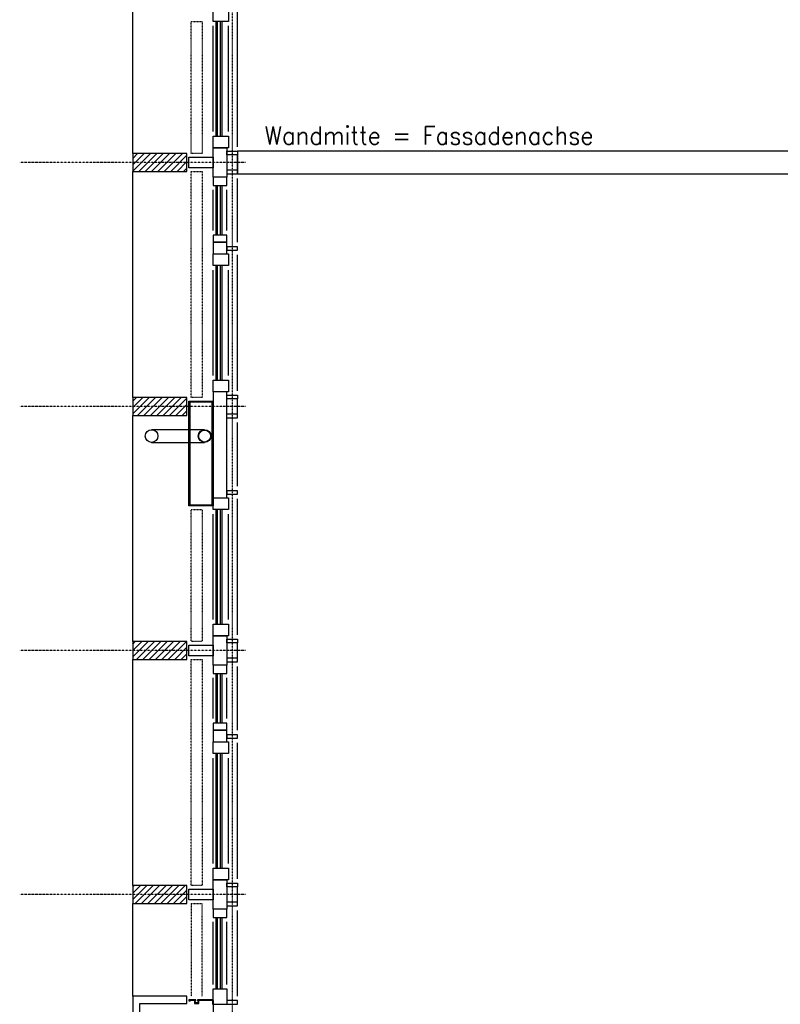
# Model space of a CAD drawing. Header units: millimetres. Extents: x -4577 to 1032787, y -66234 to 201209.
# Tile 28 of 256: x 10974 to 15185, y -45321 to -39874. Entities that reach past the tile are written whole.
import ezdxf
from ezdxf.enums import TextEntityAlignment as Align

# ---------------------------------------------------------------- set-up
doc = ezdxf.new("R2010")
doc.units = ezdxf.units.MM
for name, pattern in [('510_5_2OG_ELT_1004$0$11-07-22_DS_2OG$0$AUSGEZOGEN', [0]), ('510_5_2OG_ELT_1004$0$11-07-22_DS_2OG$0$GETRENNT2_S6', [0.525, 0.15, -0.075, 0.15, -0.075, 0, -0.075]), ('510_5_2OG_ELT_1004$0$11-07-22_DS_2OG$0$PUNKT2_S9', [0.075, 0, -0.075])]:
    doc.linetypes.add(name, pattern=pattern)
for name, color, linetype in [('510_5_2OG_ELT_1004$0$11-07-22_DS_2OG$0$Fassade', 8, '510_5_2OG_ELT_1004$0$11-07-22_DS_2OG$0$AUSGEZOGEN'), ('510_5_2OG_ELT_1004$0$11-07-22_DS_2OG$0$Mieterausbau', 8, '510_5_2OG_ELT_1004$0$11-07-22_DS_2OG$0$AUSGEZOGEN'), ('510_5_2OG_ELT_1004$0$11-07-22_DS_2OG$0$Schraffur', 8, '510_5_2OG_ELT_1004$0$11-07-22_DS_2OG$0$AUSGEZOGEN'), ('510_5_2OG_ELT_1004$0$11-07-22_DS_2OG$0$Tragende_Bauteile', 8, '510_5_2OG_ELT_1004$0$11-07-22_DS_2OG$0$AUSGEZOGEN')]:
    doc.layers.add(name, color=color, linetype=linetype)
doc.styles.add('510_5_2OG_ELT_1004$0$Standard', font='simplex.shx')
pattern_1 = [(45, (1895.797, -66891.69), (-35.35534, 35.35534), []), (45, (1878.12, -66874.014), (-35.35534, 35.35534), [])]

# ---------------------------------------------------------------- blocks, each defined once
blk = doc.blocks.new('510_5_2OG_ELT_1004')
at = {"layer": '510_5_2OG_ELT_1004$0$11-07-22_DS_2OG$0$Schraffur', "linetype": 'Continuous'}
h = blk.add_hatch(dxfattribs=at)
h.set_pattern_fill('SCHRAFFUR_30', color=256, scale=1000, style=0, pattern_type=2)
h.set_pattern_definition(pattern_1)
h.paths.add_polyline_path([(11600, -40714), (11900, -40714), (11900, -40614), (11600, -40614)], flags=0)
h = blk.add_hatch(dxfattribs=at)
h.set_pattern_fill('SCHRAFFUR_30', color=256, scale=1000, style=0, pattern_type=2)
h.set_pattern_definition(pattern_1)
h.paths.add_polyline_path([(11600, -42064), (11900, -42064), (11900, -41964), (11600, -41964)], flags=0)
h = blk.add_hatch(dxfattribs=at)
h.set_pattern_fill('SCHRAFFUR_30', color=256, scale=1000, style=0, pattern_type=2)
h.set_pattern_definition(pattern_1)
h.paths.add_polyline_path([(11600, -43414), (11900, -43414), (11900, -43314), (11600, -43314)], flags=0)
h = blk.add_hatch(dxfattribs=at)
h.set_pattern_fill('SCHRAFFUR_30', color=256, scale=1000, style=0, pattern_type=2)
h.set_pattern_definition(pattern_1)
h.paths.add_polyline_path([(11600, -44764), (11900, -44764), (11900, -44664), (11600, -44664)], flags=0)
at = {"layer": '510_5_2OG_ELT_1004$0$11-07-22_DS_2OG$0$Fassade', "linetype": '510_5_2OG_ELT_1004$0$11-07-22_DS_2OG$0$AUSGEZOGEN'}
for p, q in [((11600, -40614), (11600, -39364)), ((12045, -39883.7), (12045, -39818.7)), ((12130, -39818.7), (12130, -39883.7)), ((12180, -40576.8), (12180, -39824.7)), ((12130, -39883.7), (12045, -39883.7)), ((12045, -40492.5), (12045, -39908.7)), ((12061, -40517.5), (12061, -39883.7)), ((12069, -40517.5), (12069, -39883.7)), ((12085, -40517.5), (12085, -39883.7)), ((12095, -40517.5), (12095, -39883.7)), ((12130, -40492.5), (12130, -39908.7)), ((12045, -40582.5), (12045, -40517.5)), ((12045, -40517.5), (12130, -40517.5)), ((12130, -40517.5), (12130, -40582.5)), ((12130, -40582.5), (12045, -40582.5)), ((12045, -40582.5), (12120, -40582.5)), ((12045, -40745.5), (12045, -40582.5)), ((12120, -40582.5), (12120, -40745.5)), ((11900, -40614), (11600, -40614)), ((11600, -40614), (11600, -40714)), ((11900, -40714), (11900, -40614)), ((11910.5, -40694.2), (11910.5, -40634.2)), ((11910.5, -40634.2), (12045, -40634.2)), ((12045, -40634.2), (12045, -40694.2)), ((12120, -40621.5), (12120, -40601.5)), ((12120, -40601.5), (12180, -40601.5)), ((12180, -40621.5), (12120, -40621.5)), ((12180, -40601.5), (12180, -40621.5)), ((12180, -40706.5), (12180, -40621.5)), ((11600, -40714), (11900, -40714)), ((11600, -41964), (11600, -40714)), ((12045, -40694.2), (11910.5, -40694.2)), ((12120, -40745.5), (12045, -40745.5)), ((12045, -40745.5), (12045, -40791)), ((12120, -40745.5), (12045, -40745.5)), ((12180, -40706.5), (12120, -40706.5)), ((12120, -40706.5), (12120, -40726.5)), ((12120, -40726.5), (12180, -40726.5)), ((12120, -40791), (12120, -40745.5)), ((12180, -40726.5), (12180, -40706.5)), ((12045, -40791), (12120, -40791)), ((12061, -41065.3), (12061, -40791)), ((12069, -41065.3), (12069, -40791)), ((12085, -41065.3), (12085, -40791)), ((12095, -41065.3), (12095, -40791)), ((12180.1, -41105.2), (12180.1, -40751.8)), ((12045, -41040.3), (12045, -40816)), ((12120, -41040.3), (12120, -40816)), ((12120, -41065.3), (12045, -41065.3)), ((12045, -41065.3), (12045, -41105.3)), ((12120, -41105.3), (12120, -41065.3)), ((12045, -41105.3), (12120, -41105.3)), ((12120, -41105.3), (12045, -41105.3)), ((12045, -41105.3), (12045, -41168.8)), ((12120, -41168.8), (12120, -41105.3)), ((12045, -41233.8), (12045, -41168.8)), ((12045, -41168.8), (12130, -41168.8)), ((12045, -41168.8), (12120, -41168.8)), ((12180, -41129.7), (12120, -41129.7)), ((12120, -41129.7), (12120, -41149.7)), ((12120, -41149.7), (12180, -41149.7)), ((12130, -41168.8), (12130, -41233.8)), ((12180, -41149.7), (12180, -41129.7)), ((12180, -41926.9), (12180, -41174.9)), ((12130, -41233.8), (12045, -41233.8)), ((12061, -41867.5), (12061, -41233.8)), ((12069, -41867.5), (12069, -41233.8)), ((12085, -41867.5), (12085, -41233.8)), ((12095, -41867.5), (12095, -41233.8)), ((12045, -41842.5), (12045, -41258.8)), ((12130, -41842.5), (12130, -41258.8)), ((12045, -41932.5), (12045, -41867.5)), ((12045, -41867.5), (12130, -41867.5)), ((12130, -41867.5), (12130, -41932.5)), ((12130, -41932.5), (12045, -41932.5)), ((12045, -41932.5), (12045, -42518.7)), ((12120, -42518.7), (12120, -41932.5)), ((11900, -41964), (11600, -41964)), ((11600, -41964), (11600, -42064)), ((11900, -42064), (11900, -41964)), ((11910.5, -41984.2), (12045, -41984.2)), ((11910.5, -42564.2), (11910.5, -41984.2)), ((12039, -41990.2), (11916.5, -41990.2)), ((11916.5, -41990.2), (11916.5, -42558.2)), ((12039, -42558.2), (12039, -41990.2)), ((12045, -41984.2), (12045, -42564.2)), ((12120, -41951.5), (12180, -41951.5)), ((12180, -41971.5), (12120, -41971.5)), ((12180, -41951.5), (12180, -41971.5)), ((12180, -42056.5), (12180, -41971.5)), ((11600, -42064), (11900, -42064)), ((11600, -43314), (11600, -42064)), ((12180, -42056.5), (12120, -42056.5)), ((12120, -42076.5), (12180, -42076.5)), ((12180, -42076.5), (12180, -42056.5)), ((12180.1, -42455.2), (12180.1, -42101.9)), ((11997.6, -42142.4), (11704.2, -42142.4)), ((11704.2, -42212.4), (11997.6, -42212.4)), ((12180, -42479.7), (12120, -42479.7)), ((12120, -42479.7), (12120, -42499.7)), ((12180, -42499.7), (12180, -42479.7)), ((12045, -42583.7), (12045, -42518.7)), ((12045, -42518.7), (12130, -42518.7)), ((12045, -42518.7), (12120, -42518.7)), ((12120, -42499.7), (12180, -42499.7)), ((12130, -42518.7), (12130, -42583.7)), ((12180, -43276.8), (12180, -42524.7)), ((12045, -42564.2), (11910.5, -42564.2)), ((11916.5, -42558.2), (12039, -42558.2)), ((12130, -42583.7), (12045, -42583.7)), ((12061, -43217.5), (12061, -42583.7)), ((12069, -43217.5), (12069, -42583.7)), ((12085, -43217.5), (12085, -42583.7)), ((12095, -43217.5), (12095, -42583.7)), ((12045, -43192.5), (12045, -42608.7)), ((12130, -43192.5), (12130, -42608.7)), ((12045, -43282.5), (12045, -43217.5)), ((12045, -43217.5), (12130, -43217.5)), ((12130, -43217.5), (12130, -43282.5)), ((12130, -43282.5), (12045, -43282.5)), ((12045, -43282.5), (12120, -43282.5)), ((12045, -43445.5), (12045, -43282.5)), ((12120, -43282.5), (12120, -43445.5)), ((12120, -43321.5), (12120, -43301.5)), ((12120, -43301.5), (12180, -43301.5)), ((12180, -43301.5), (12180, -43321.5)), ((11900, -43314), (11600, -43314)), ((11600, -43314), (11600, -43414)), ((11900, -43414), (11900, -43314)), ((11910.5, -43394.2), (11910.5, -43334.2)), ((11910.5, -43334.2), (12045, -43334.2)), ((12045, -43334.2), (12045, -43394.2)), ((12180, -43321.5), (12120, -43321.5)), ((12180, -43406.5), (12180, -43321.5)), ((11600, -43414), (11900, -43414)), ((11600, -44664), (11600, -43414)), ((12045, -43394.2), (11910.5, -43394.2)), ((12180, -43406.5), (12120, -43406.5)), ((12120, -43406.5), (12120, -43426.5)), ((12180, -43426.5), (12180, -43406.5)), ((12120, -43445.5), (12045, -43445.5)), ((12045, -43445.5), (12045, -43491)), ((12120, -43445.5), (12045, -43445.5)), ((12120, -43426.5), (12180, -43426.5)), ((12120, -43491), (12120, -43445.5)), ((12180.1, -43805.2), (12180.1, -43451.8)), ((12045, -43491), (12120, -43491)), ((12045, -43740.3), (12045, -43516)), ((12061, -43765.3), (12061, -43491)), ((12069, -43765.3), (12069, -43491)), ((12085, -43765.3), (12085, -43491)), ((12095, -43765.3), (12095, -43491)), ((12120, -43740.3), (12120, -43516)), ((12120, -43765.3), (12045, -43765.3)), ((12045, -43765.3), (12045, -43805.3)), ((12120, -43805.3), (12120, -43765.3)), ((12045, -43805.3), (12120, -43805.3)), ((12120, -43805.3), (12045, -43805.3)), ((12045, -43805.3), (12045, -43868.8)), ((12120, -43868.8), (12120, -43805.3)), ((12180, -43829.7), (12120, -43829.7)), ((12120, -43829.7), (12120, -43849.7)), ((12120, -43849.7), (12180, -43849.7)), ((12180, -43849.7), (12180, -43829.7)), ((12045, -43933.8), (12045, -43868.8)), ((12045, -43868.8), (12130, -43868.8)), ((12045, -43868.8), (12120, -43868.8)), ((12130, -43868.8), (12130, -43933.8)), ((12180, -44626.9), (12180, -43874.9)), ((12130, -43933.8), (12045, -43933.8)), ((12045, -44542.5), (12045, -43958.8)), ((12061, -44567.5), (12061, -43933.8)), ((12069, -44567.5), (12069, -43933.8)), ((12085, -44567.5), (12085, -43933.8)), ((12095, -44567.5), (12095, -43933.8)), ((12130, -44542.5), (12130, -43958.8)), ((12045, -44632.5), (12045, -44567.5)), ((12045, -44567.5), (12130, -44567.5)), ((12130, -44567.5), (12130, -44632.5)), ((11900, -44664), (11600, -44664)), ((11600, -44664), (11600, -44764)), ((11900, -44764), (11900, -44664)), ((12130, -44632.5), (12045, -44632.5)), ((12045, -44632.5), (12120, -44632.5)), ((12045, -44795.5), (12045, -44632.5)), ((12120, -44632.5), (12120, -44795.5)), ((12120, -44671.5), (12120, -44651.5)), ((12120, -44651.5), (12180, -44651.5)), ((12180, -44651.5), (12180, -44671.5)), ((11910.5, -44744.2), (11910.5, -44684.2)), ((11910.5, -44684.2), (12045, -44684.2)), ((12045, -44684.2), (12045, -44744.2)), ((12180, -44671.5), (12120, -44671.5)), ((12180, -44756.5), (12180, -44671.5)), ((11600, -44764), (11900, -44764)), ((11600, -45276.5), (11600, -44764)), ((12045, -44744.2), (11910.5, -44744.2)), ((12180, -44756.5), (12120, -44756.5)), ((12120, -44756.5), (12120, -44776.5)), ((12120, -44776.5), (12180, -44776.5)), ((12180, -44776.5), (12180, -44756.5)), ((12120, -44795.5), (12045, -44795.5)), ((12045, -44795.5), (12045, -44841)), ((12120, -44795.5), (12045, -44795.5)), ((12120, -44841), (12120, -44795.5)), ((12180.1, -45275.8), (12180.1, -44801.8)), ((12045, -44841), (12120, -44841)), ((12045, -45211), (12045, -44866)), ((12061, -45236), (12061, -44841)), ((12069, -45236), (12069, -44841)), ((12085, -45236), (12085, -44841)), ((12095, -45236), (12095, -44841)), ((12120, -45211), (12120, -44866)), ((12045, -45236), (12120, -45236)), ((12045, -45300.5), (12045, -45236)), ((12120, -45236), (12120, -45320.2)), ((12045.1, -45300.5), (12045, -45300.5)), ((12045.1, -45300.5), (12045.1, -45376.9)), ((12045.1, -45320.2), (12180, -45320.2)), ((12180, -45300.5), (12120, -45300.5)), ((12180, -45320.2), (12180, -45300.5))]:
    blk.add_line(p, q, dxfattribs=at)
at = {"layer": '510_5_2OG_ELT_1004$0$11-07-22_DS_2OG$0$Fassade', "linetype": '510_5_2OG_ELT_1004$0$11-07-22_DS_2OG$0$PUNKT2_S9'}
for p, q in [((11923.7, -39883.6), (11983.7, -39883.6)), ((11923.7, -40614.9), (11923.7, -39883.6)), ((11983.7, -39883.6), (11983.7, -40614.9)), ((11983.7, -40614.9), (11923.7, -40614.9)), ((11923.7, -40713.6), (11983.7, -40713.6)), ((11923.7, -41964.9), (11923.7, -40713.6)), ((11983.7, -40713.6), (11983.7, -41964.9)), ((11983.7, -41964.9), (11923.7, -41964.9)), ((11923.7, -42583.6), (11983.7, -42583.6)), ((11923.7, -43314.9), (11923.7, -42583.6)), ((11983.7, -42583.6), (11983.7, -43314.9)), ((11983.7, -43314.9), (11923.7, -43314.9)), ((11923.7, -43413.6), (11983.7, -43413.6)), ((11923.7, -44664.9), (11923.7, -43413.6)), ((11983.7, -43413.6), (11983.7, -44664.9)), ((11983.7, -44664.9), (11923.7, -44664.9)), ((11983.7, -44664.9), (11923.7, -44664.9)), ((11923.7, -44763.1), (11923.7, -45276.5)), ((11923.7, -44763.6), (11983.7, -44763.6)), ((11983.7, -45276.5), (11983.7, -44763.1))]:
    blk.add_line(p, q, dxfattribs=at)
at = {"layer": '510_5_2OG_ELT_1004$0$11-07-22_DS_2OG$0$Fassade', "linetype": '510_5_2OG_ELT_1004$0$11-07-22_DS_2OG$0$GETRENNT2_S6'}
for p, q in [((12224.2, -40664), (10974.2, -40664)), ((12224.2, -42014), (10974.2, -42014)), ((12224.2, -43364), (10974.2, -43364)), ((12224.2, -44714), (10974.2, -44714))]:
    blk.add_line(p, q, dxfattribs=at)
at = {"layer": '510_5_2OG_ELT_1004$0$11-07-22_DS_2OG$0$Fassade', "linetype": '510_5_2OG_ELT_1004$0$11-07-22_DS_2OG$0$AUSGEZOGEN'}
for points in [[(11900, -45316.5), (11900, -45276.5), (11600, -45276.5), (11600, -48325.6), (11870, -48325.6), (11870, -48286.1), (11640, -48286.1), (11640, -45316.5), (11900, -45316.5)], [(11910.5, -45301.5), (11918.5, -45301.5), (11921.5, -45298.5), (11941.8, -45298.5), (11941.8, -45316.4), (11965.8, -45316.4), (11965.8, -45298.5), (12042, -45298.5), (12042, -45319.9), (12045, -45319.9), (12045, -45296.5), (11958.7, -45296.5), (11958.7, -45301.5), (11962.7, -45301.5), (11962.8, -45313.5), (11944.8, -45313.5), (11944.8, -45301.5), (11948.7, -45301.5), (11948.7, -45296.6), (11910.5, -45296.6), (11910.5, -45301.5)]]:
    blk.add_lwpolyline(points, close=True, dxfattribs=at)
for centre, radius in [((11704.2, -42177.4), 35), ((11997.6, -42177.4), 35), ((11997.6, -42177.4), 33)]:
    blk.add_circle(centre, radius, dxfattribs=at)
at = {"layer": '510_5_2OG_ELT_1004$0$11-07-22_DS_2OG$0$Mieterausbau', "linetype": '510_5_2OG_ELT_1004$0$11-07-22_DS_2OG$0$AUSGEZOGEN'}
for p, q in [((17380, -40601.9), (12180, -40601.9)), ((12180, -40601.9), (12180, -40726.9)), ((12180, -40726.9), (17380, -40726.9))]:
    blk.add_line(p, q, dxfattribs=at)
at = {"layer": '510_5_2OG_ELT_1004$0$11-07-22_DS_2OG$0$Tragende_Bauteile', "linetype": '510_5_2OG_ELT_1004$0$11-07-22_DS_2OG$0$PUNKT2_S9'}
blk.add_line((12150, -28900.6), (12150, -51149), dxfattribs=at)
at = {"layer": '510_5_2OG_ELT_1004$0$11-07-22_DS_2OG$0$Mieterausbau', "linetype": '510_5_2OG_ELT_1004$0$11-07-22_DS_2OG$0$AUSGEZOGEN', "style": '510_5_2OG_ELT_1004$0$Standard', "width": 0.83087}
blk.add_text('Wandmitte = Fassadenachse', height=100, dxfattribs=at).set_placement((12330, -40564.8), (14150, -40564.8), align=Align.FIT)

msp = doc.modelspace()

# ---------------------------------------------------------------- block references
msp.add_blockref('510_5_2OG_ELT_1004', (0, -0.1))

doc.saveas('drawing.dxf')
